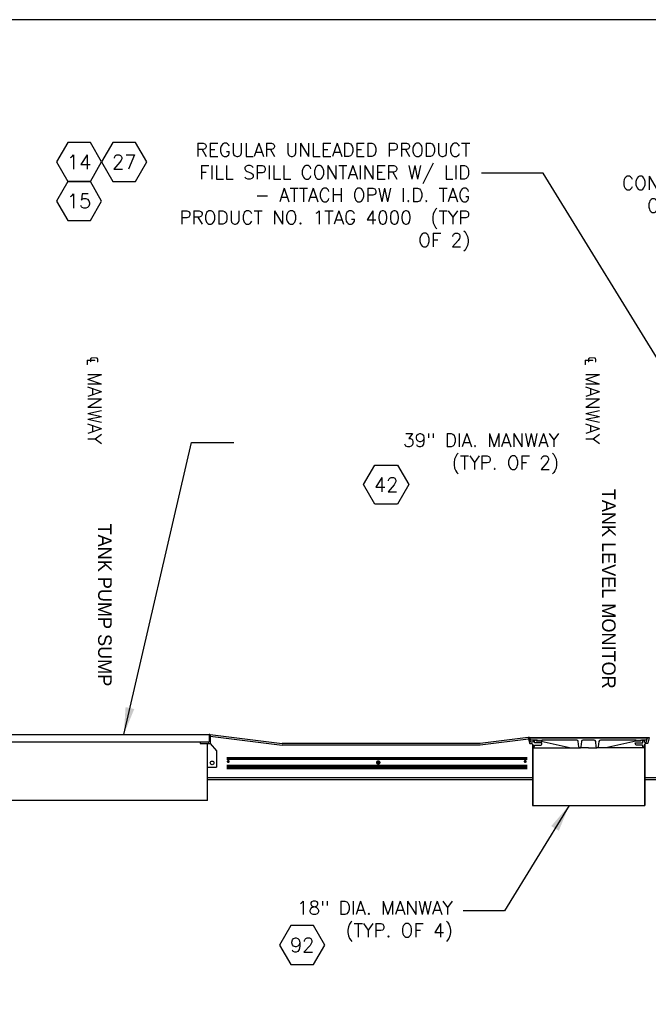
# Model space of a CAD drawing. Extents: x 990 to 4202, y -422 to 622.
# Tile 174 of 256: x 1317 to 1421, y 458 to 622. Entities that reach past the tile are written whole.
import ezdxf
from ezdxf.enums import TextEntityAlignment as Align

# ---------------------------------------------------------------- set-up
doc = ezdxf.new("R2010")
doc.units = 0
doc.header["$MEASUREMENT"] = 0
doc.linetypes.add('HIDDEN', pattern=[0.375, 0.25, -0.125])
doc.linetypes.add('TANK-SLAB$0$DASHED', pattern=[0.75, 0.5, -0.25])
doc.layers.get('0').update_dxf_attribs({"linetype": 'CONTINUOUS'})
for name, color, linetype in [('FREEZE-OUTLINE-TITLES', 60, 'CONTINUOUS'), ('REBAR', 4, 'TANK-SLAB$0$DASHED'), ('TANK-MANHOLE', 2, 'CONTINUOUS'), ('TANK-SLAB', 6, 'CONTINUOUS'), ('TEXT', 3, 'CONTINUOUS')]:
    doc.layers.add(name, color=color, linetype=linetype)
doc.styles.add('SIMPFRAC', font='simpfrac')
doc.styles.add('SIMPLEX', font='simplex')
doc.styles.add('TANK-SLAB$0$SIMPLEX', font='simplex')
doc.dimstyles.new('DIM48', dxfattribs={"dimscale": 48, "dimtxt": 0.09375, "dimasz": 0.09375, "dimexe": 0.0625, "dimexo": 0.0625, "dimgap": 0.0625, "dimtad": 1, "dimdec": 4, "dimzin": 3, "dimdsep": 46, "dimlunit": 4, "dimtxsty": 'SIMPLEX', "dimcen": 0, "dimclrd": 3, "dimclre": 3, "dimclrt": 3, "dimadec": 0, "dimazin": 0, "dimtfac": 1, "dimtdec": 4, "dimtofl": 0, "dimtmove": 2, "dimatfit": 3, "dimfxl": 1, "dimfrac": 2, "dimtolj": 1, "dimtzin": 3, "dimarcsym": 0})

# ---------------------------------------------------------------- blocks, each defined once
blk = doc.blocks.new('TANK-SLAB$0$HEX')
at = {"color": 3}
blk.add_lwpolyline([(-0.0577, 0.1), (-0.1155, 0), (-0.0577, -0.1), (0.0577, -0.1), (0.1155, 0), (0.0577, 0.1)], close=True, dxfattribs=at)
at = {"color": 3, "style": 'TANK-SLAB$0$SIMPLEX'}
blk.add_attdef('D#', text='', height=0.08, dxfattribs=at).set_placement((0, 0), align=Align.MIDDLE)

msp = doc.modelspace()

# ---------------------------------------------------------------- linework, layer by layer
at = {"layer": 'FREEZE-OUTLINE-TITLES', "color": 60, "linetype": 'Continuous'}
msp.add_lwpolyline([(2107.64037, 621.90712), (991.64037, 621.90712), (991.64037, 294.21628), (2107.64037, 294.21628)], close=True, dxfattribs=at)
at = {"layer": 'REBAR', "linetype": 'HIDDEN', "const_width": 0.5}
msp.add_lwpolyline([(1351.24889, 498.97139), (1401.27386, 498.97139)], dxfattribs=at)
at = {"layer": 'REBAR'}
for points, const_width in [([(1351.63106, 498.47139, -1), (1351.38106, 498.47139, -1)], 0.25), ([(1376.65865, 498.29581, -1), (1376.28365, 498.29581, -1)], 0.375), ([(1401.03902, 498.47139, -1), (1400.78902, 498.47139, -1)], 0.25)]:
    msp.add_lwpolyline(points, format="xyb", close=True, dxfattribs=dict(at, const_width=const_width))
at = {"layer": 'REBAR', "const_width": 0.75}
msp.add_lwpolyline([(1351.24889, 497.53689), (1401.27386, 497.53689)], dxfattribs=at)
at = {"layer": 'TANK-MANHOLE', "color": 1, "linetype": 'Continuous'}
for p, q in [((1309.00266, 502.97875), (1348.50266, 502.97875)), ((1346.95579, 501.66625), (1310.54954, 501.66625)), ((1346.83079, 501.54125), (1346.83079, 501.47876)), ((1346.83079, 501.47876), (1348.50266, 501.47876)), ((1348.19016, 501.66625), (1346.95579, 501.66625)), ((1348.06516, 497.47876), (1348.06516, 501.47876)), ((1348.31516, 501.79126), (1348.29812, 501.79126)), ((1348.31516, 502.85375), (1348.31516, 501.79125)), ((1348.39471, 501.47876), (1348.47425, 501.47876)), ((1348.50266, 502.97875), (1348.50266, 501.47876)), ((1348.50266, 501.47876), (1349.56516, 500.22876)), ((1401.59324, 502.47879), (1421.34097, 502.47879)), ((1401.70147, 502.38586), (1411.46155, 502.38586)), ((1402.87766, 502.00859), (1402.6391, 502.00859)), ((1402.97336, 502.00859), (1403.06907, 502.00859)), ((1403.16477, 502.00859), (1403.26048, 502.00859)), ((1403.35479, 502.00859), (1403.4505, 502.00859)), ((1403.5462, 502.00859), (1403.78476, 502.00859)), ((1403.58454, 501.85893), (1408.57163, 500.75496)), ((1419.33857, 501.85893), (1414.35596, 500.75612)), ((1419.37691, 502.00859), (1419.13835, 502.00859)), ((1419.47261, 502.00859), (1419.56832, 502.00859)), ((1419.66402, 502.00859), (1419.75972, 502.00859)), ((1419.85404, 502.00859), (1419.94975, 502.00859)), ((1420.04545, 502.00859), (1420.28401, 502.00859)), ((1349.56516, 500.22876), (1349.56516, 497.50432)), ((1402.11619, 501.22077), (1402.11619, 491.16768)), ((1402.16335, 501.22077), (1402.11619, 501.22077)), ((1402.16335, 501.22077), (1402.16335, 491.16768)), ((1402.34505, 500.75196), (1408.5762, 500.75196)), ((1408.59516, 500.75196), (1410.11615, 500.75196)), ((1411.46155, 500.75196), (1410.11615, 500.75196)), ((1411.46155, 500.75196), (1412.80696, 500.75196)), ((1414.30741, 500.75196), (1412.80696, 500.75196)), ((1420.57806, 500.75196), (1414.32739, 500.75196)), ((1420.75837, 501.25406), (1420.75837, 491.16768)), ((1420.75837, 501.22077), (1420.80692, 501.22077)), ((1420.80692, 501.22077), (1420.80692, 491.16768)), ((1348.06516, 491.97875), (1348.06516, 497.47876)), ((1348.56516, 497.47876), (1348.06516, 497.47876)), ((1348.56516, 497.50432), (1349.56516, 497.50432)), ((1348.56516, 497.47876), (1348.56516, 497.50432)), ((1348.06516, 491.97875), (1309.44016, 491.97875)), ((1402.11619, 491.16768), (1420.80692, 491.16768))]:
    msp.add_line(p, q, dxfattribs=at)
for points in [[(1402.29929, 502.00859, 0.39953151), (1402.23687, 501.94924), (1402.23072, 501.82728, -0.39953151), (1402.09028, 501.69374), (1401.91201, 501.69374, -0.348582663), (1401.82071, 501.76619), (1401.67137, 502.40646, 0.350174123), (1401.58075, 502.47879), (1401.39767, 502.47879), (1401.61543, 501.53978, 0.3489397), (1401.73727, 501.44269), (1402.01771, 501.44269, -0.398052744), (1402.11201, 501.35414), (1402.11757, 501.25406), (1402.17045, 501.25406, -0.38836603), (1402.2327, 501.19711), (1402.26736, 500.8089, 0.38836603), (1402.32962, 500.75196), (1402.35889, 500.75196, 0.398894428), (1402.42131, 500.81117), (1402.43525, 501.07598, -0.398894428), (1402.56007, 501.19441), (1403.48796, 501.19441, 0.398050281), (1403.67517, 501.37151), (1403.68629, 501.57168), (1402.46017, 501.57168), (1402.44073, 501.9493, 0.399230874), (1402.37831, 502.00859)], [(1420.62243, 502.00859, -0.39953151), (1420.68485, 501.94924), (1420.691, 501.82728, 0.39953151), (1420.83144, 501.69374), (1421.00971, 501.69374, 0.348582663), (1421.10101, 501.76619), (1421.25035, 502.40646, -0.350174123), (1421.34097, 502.47879), (1421.52405, 502.47879), (1421.30629, 501.53978, -0.3489397), (1421.18445, 501.44269), (1420.90401, 501.44269, 0.398052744), (1420.80971, 501.35414), (1420.80415, 501.25406), (1420.75127, 501.25406, 0.38836603), (1420.68902, 501.19711), (1420.65436, 500.8089, -0.38836603), (1420.5921, 500.75196), (1420.56283, 500.75196, -0.398894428), (1420.50041, 500.81117), (1420.48647, 501.07598, 0.398894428), (1420.36165, 501.19441), (1419.43376, 501.19441, -0.398050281), (1419.24655, 501.37151), (1419.23543, 501.57168), (1420.46155, 501.57168), (1420.48099, 501.9493, -0.399230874), (1420.54341, 502.00859)]]:
    msp.add_lwpolyline(points, format="xyb", close=True, dxfattribs=at)
msp.add_lwpolyline([(1411.46155, 502.38586), (1421.22025, 502.38586), (1421.2147, 502.32206), (1421.12278, 502.0702, -0.315056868), (1421.03471, 502.00859), (1420.28401, 502.00859, 0.20068244), (1420.21727, 501.98068), (1420.11772, 501.87977, -0.20068244), (1420.05098, 501.85186), (1419.71118, 501.85186), (1419.37137, 501.85186, -0.200679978), (1419.30463, 501.87977), (1419.20509, 501.98068, 0.200679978), (1419.13835, 502.00859), (1413.41827, 502.00859, 0.383818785), (1413.16965, 501.78476), (1413.07566, 500.89185, -0.383818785), (1412.92026, 500.75196), (1412.892, 500.75196, -0.383818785), (1412.73661, 500.89185), (1412.64262, 501.78476, 0.383818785), (1412.39224, 502.00859), (1410.52948, 502.00859, 0.383366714), (1410.28054, 501.78515), (1410.18506, 500.89161, -0.383366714), (1410.0297, 500.75196), (1410.00287, 500.75196, -0.383366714), (1409.84751, 500.89161), (1409.75202, 501.78515, 0.383366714), (1409.50344, 502.00859), (1403.78476, 502.00859, 0.200679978), (1403.71802, 501.98068), (1403.61847, 501.87977, -0.200679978), (1403.55173, 501.85186), (1403.21193, 501.85186), (1402.87213, 501.85186, -0.20068244), (1402.80539, 501.87977), (1402.70584, 501.98068, 0.20068244), (1402.6391, 502.00859), (1401.887, 502.00859, -0.315058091), (1401.79894, 502.0702), (1401.70702, 502.32206), (1401.70147, 502.38586), (1411.46155, 502.38586)], format="xyb", dxfattribs=at)
msp.add_circle((1348.81516, 498.22875), 0.3125, dxfattribs=at)
for centre, radius, start, end in [((1346.95579, 501.54125), 0.125, 90, 180), ((1348.19016, 501.79125), 0.125, 270, 0), ((1348.44016, 502.85375), 0.125, 90, 180), ((1408.59516, 500.84571), 0.09375, 255.4691848, 270), ((1414.30741, 501.00301), 0.25105, 270, 280.8735204)]:
    msp.add_arc(centre, radius, start, end, dxfattribs=at)
at = {"layer": 'TANK-SLAB', "color": 2, "linetype": 'Continuous'}
for p, q in [((1348.50266, 502.97875), (1360.50238, 501.47879)), ((1348.50266, 502.66382), (1360.48292, 501.16629)), ((1393.39767, 501.47879), (1360.50238, 501.47879)), ((1401.39767, 502.47879), (1393.39767, 501.47879)), ((1401.46864, 502.17273), (1393.41712, 501.16629)), ((1393.41712, 501.16629), (1360.48292, 501.16629)), ((1348.06516, 495.79125), (1402.16335, 495.79125)), ((1348.06516, 495.47875), (1402.16335, 495.47875)), ((1420.80692, 495.79129), (1457.02301, 495.79129)), ((1420.80692, 495.47879), (1457.02301, 495.47879))]:
    msp.add_line(p, q, dxfattribs=at)

# ---------------------------------------------------------------- block references
at = {"layer": 'TEXT'}
ref = msp.add_blockref('TANK-SLAB$0$HEX', (1326.68809, 598.23084), dxfattribs=dict(at, xscale=32.48674340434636, yscale=32.48674340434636, zscale=32.48674340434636))
ref.add_attrib('D#', '14', dxfattribs={"layer": '0', "height": 2.3625, "style": 'TANK-SLAB$0$SIMPLEX'}).set_placement((1326.68809, 598.23084), align=Align.MIDDLE)
ref = msp.add_blockref('TANK-SLAB$0$HEX', (1334.19058, 598.23084), dxfattribs=dict(at, xscale=32.48674340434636, yscale=32.48674340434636, zscale=32.48674340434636))
ref.add_attrib('D#', '27', dxfattribs={"layer": '0', "height": 2.3625, "style": 'TANK-SLAB$0$SIMPLEX'}).set_placement((1334.19058, 598.23084), align=Align.MIDDLE)
ref = msp.add_blockref('TANK-SLAB$0$HEX', (1326.68809, 591.73349), dxfattribs=dict(at, xscale=32.48674340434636, yscale=32.48674340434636, zscale=32.48674340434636))
ref.add_attrib('D#', '15', dxfattribs={"layer": '0', "height": 2.3625, "style": 'TANK-SLAB$0$SIMPLEX'}).set_placement((1326.68809, 591.73349), align=Align.MIDDLE)
ref = msp.add_blockref('TANK-SLAB$0$HEX', (1377.78678, 544.53362), dxfattribs=dict(at, xscale=-32.48674340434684, yscale=32.48674340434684, zscale=32.48674340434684))
ref.add_attrib('D#', '42', dxfattribs={"layer": '0', "height": 2.3625, "style": 'TANK-SLAB$0$SIMPLEX'}).set_placement((1377.78678, 544.53362), align=Align.MIDDLE)
ref = msp.add_blockref('TANK-SLAB$0$HEX', (1363.80593, 467.92141), dxfattribs=dict(at, xscale=32.48674340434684, yscale=32.48674340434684, zscale=32.48674340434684))
ref.add_attrib('D#', '92', dxfattribs={"layer": '0', "height": 2.3625, "style": 'TANK-SLAB$0$SIMPLEX'}).set_placement((1363.80593, 467.92141), align=Align.MIDDLE)

# ---------------------------------------------------------------- texts
at = {"layer": 'TEXT', "linetype": 'Continuous', "style": 'SIMPFRAC'}
for s, p in [('TANK LEVEL MONITOR', (1413.70618, 543.84759)), ('TANK PUMP SUMP', (1329.85737, 538.06178))]:
    msp.add_text(s, height=2.25, rotation=270, dxfattribs=at).set_placement(p)
at = {"layer": 'TEXT', "char_height": 2.25, "style": 'SIMPLEX'}
for s, insert, width, attachment_point in [('REGULAR UNLEADED PRODUCT FILL SPILL CONTAINER W/ LID - ATTACH OPW I.D. TAG PRODUCT NO. 1TAG 4000  (TYP OF 2)', (1391.78894, 601.37043), 52.9500821, 3), ('\\pi11.70008;VAPOR RECOVERY SPILL \\P\\pi1.09294;CONTAINER W/ LID - ATTACH \\P\\pi5.27151;OPW I.D. TAG PRODUCT NO. \\P\\pi8.91437;1TRAG-7000 (TYP. OF 2)', (1415.92231, 599.59779), 52.9500821, 1), ('39" DIA. MANWAY\\P(TYP. OF 2)', (1406.5351, 553.07067), 53.2517101, 3), ('18" DIA. MANWAY\\P(TYP. OF 4)', (1388.86667, 475.24653), 53.8771439, 3)]:
    msp.add_mtext(s, dxfattribs=dict(at, insert=insert, width=width, attachment_point=attachment_point))
at = {"layer": 'TEXT', "char_height": 2.25, "width": 19.5190601, "attachment_point": 3, "rotation": 270, "style": 'SIMPLEX'}
for insert in [(1330.41436, 551.21793), (1413.26772, 551.21802)]:
    msp.add_mtext('℄ MANWAY', dxfattribs=dict(at, insert=insert))

# ---------------------------------------------------------------- leaders
at = {"layer": 'TEXT'}
for points in [[(1460.77174, 503.8147), (1403.93055, 596.37341), (1393.65359, 596.37341)], [(1334.1283, 502.97875), (1345.38723, 551.52634), (1352.43688, 551.52634)], [(1408.23156, 491.16768), (1397.46244, 473.62026), (1390.59965, 473.62026)]]:
    msp.add_leader(points, dimstyle='DIM48', override={"dimgap": 0.0625, "dimtad": 0}, dxfattribs=at)

doc.saveas('drawing.dxf')
